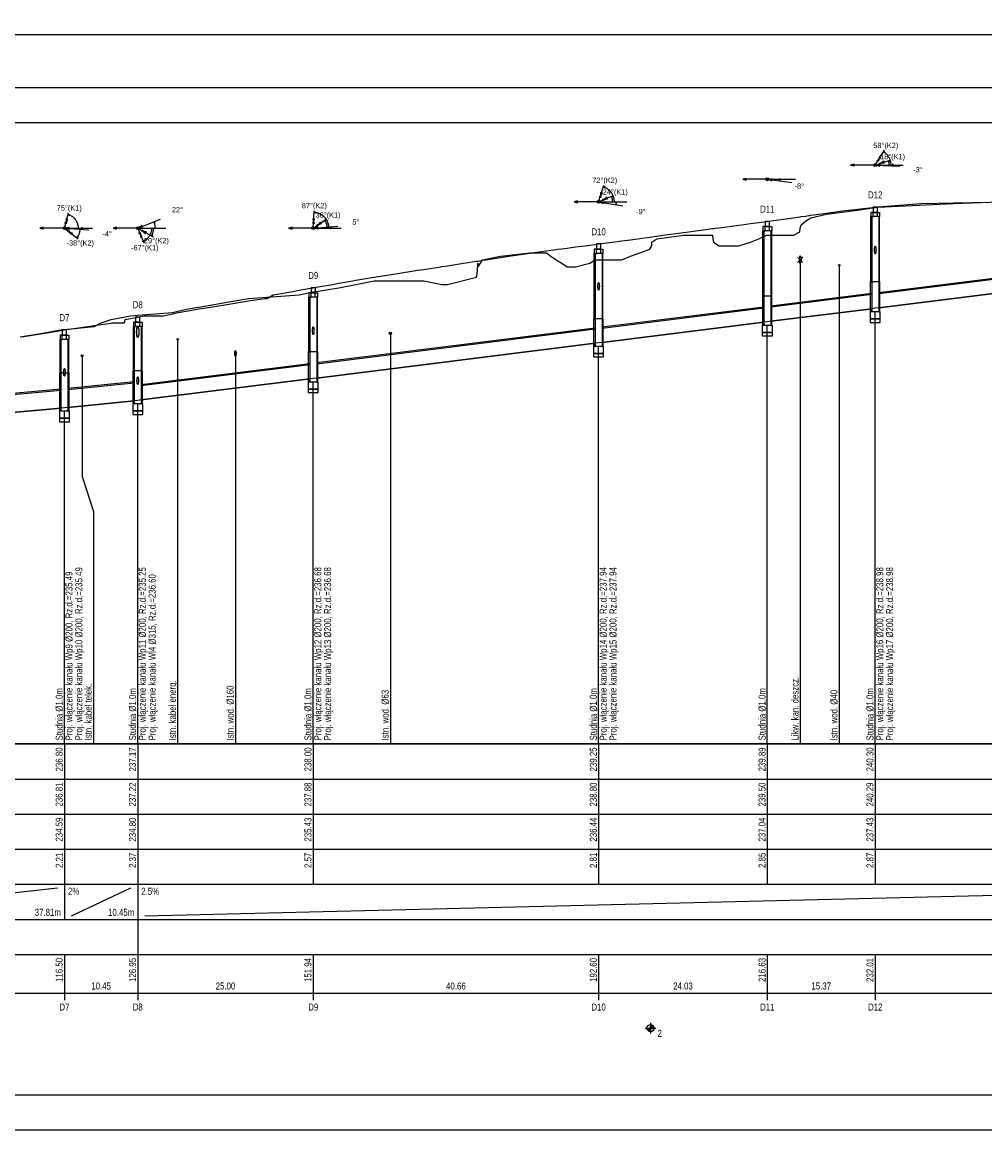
# Model space of a CAD drawing. Header units: metres. Extents: x 0 to 2625, y -705 to 306.
# Tile 10 of 34: x 594 to 869, y -10 to 306. Entities that reach past the tile are written whole.
import ezdxf
from ezdxf.enums import TextEntityAlignment as Align

# ---------------------------------------------------------------- set-up
doc = ezdxf.new("R2010")
doc.units = ezdxf.units.M
doc.header["$LTSCALE"] = 0.2
doc.layers.get('0').update_dxf_attribs({"color": 250, "linetype": 'CONTINUOUS'})
doc.layers.get('Defpoints').update_dxf_attribs({"linetype": 'CONTINUOUS'})
for name, color, linetype in [('Liczby', 7, 'CONTINUOUS'), ('Linie_opisowe', 7, 'CONTINUOUS'), ('Linie_tabeli', 7, 'CONTINUOUS'), ('Odcinki', 7, 'CONTINUOUS'), ('Opis_PZ', 7, 'CONTINUOUS'), ('Opis_uzbr_n', 7, 'CONTINUOUS'), ('Opis_wl', 7, 'CONTINUOUS'), ('Osie', 7, 'CONTINUOUS'), ('Teren_istn', 3, 'CONTINUOUS'), ('Teren_proj', 2, 'CONTINUOUS'), ('Uzbr_podz', 7, 'CONTINUOUS'), ('warstwa_nr_0', 8, 'CONTINUOUS'), ('Wezly', 7, 'CONTINUOUS'), ('Wymiary', 7, 'CONTINUOUS')]:
    doc.layers.add(name, color=color, linetype=linetype)
doc.styles.get("Standard").update_dxf_attribs({"font": 'arial.ttf'})
doc.dimstyles.new('ISO-25', dxfattribs={"dimtxt": 2.5, "dimasz": 2.5, "dimexe": 1.25, "dimexo": 0.625, "dimtad": 1, "dimdec": 4, "dimdsep": 46, "dimtxsty": 'Standard', "dimcen": 2.5, "dimadec": 0, "dimazin": 0, "dimtfac": 1, "dimtdec": 4, "dimtmove": 0, "dimatfit": 3, "dimfxl": 1, "dimtolj": 1, "dimtzin": 0, "dimarcsym": 0})

# ---------------------------------------------------------------- blocks, each defined once
blk = doc.blocks.new('*D3')
at = {"color": 0, "lineweight": -2, "transparency": 16777216}
for p, q in [((0, 287.62), (0, 303.44)), ((2625.3, 287.62), (2625.3, 303.44)), ((2.5, 302.19), (2622.8, 302.19))]:
    blk.add_line(p, q, dxfattribs=at)
at = {"color": 0, "transparency": 16777216}
for points in [[(2.5, 302.61), (2.5, 301.77), (0, 302.19)], [(2622.8, 302.61), (2622.8, 301.77), (2625.3, 302.19)]]:
    blk.add_solid(points, dxfattribs=at)
at = {"layer": 'Defpoints', "color": 0, "transparency": 16777216}
for p in [(2625.3, 302.19), (0, 287), (2625.3, 287)]:
    blk.add_point(p, dxfattribs=at)
at = {"color": 0, "transparency": 16777216, "insert": (1312.65, 304.09), "char_height": 2.5, "attachment_point": 5}
blk.add_mtext('\\A1;2625.2962', dxfattribs=at)

msp = doc.modelspace()

# ---------------------------------------------------------------- linework, layer by layer
at = {"layer": 'Liczby'}
for p, q in [((771.9226, 19), (774.9226, 19)), ((772.425, 18.9302), (774.4202, 19.0698)), ((772.4323, 18.8608), (774.4129, 19.1392)), ((772.4445, 18.7921), (774.4007, 19.2079)), ((772.4613, 18.7244), (774.3839, 19.2756)), ((772.4829, 18.658), (774.3623, 19.342)), ((772.5091, 18.5933), (774.3361, 19.4067)), ((772.5397, 18.5305), (774.3055, 19.4695)), ((772.5746, 18.4701), (774.2706, 19.5299)), ((772.6136, 18.4122), (774.2316, 19.5878)), ((772.6566, 18.3572), (774.1886, 19.6428)), ((772.7033, 18.3053), (774.1419, 19.6947)), ((772.7535, 18.2569), (774.0917, 19.7431)), ((772.8069, 18.212), (774.0383, 19.788)), ((772.8634, 18.171), (773.9818, 19.829)), ((772.9226, 18.134), (773.9226, 19.866)), ((772.9842, 18.1012), (773.861, 19.8988)), ((773.048, 18.0728), (773.7972, 19.9272)), ((773.1136, 18.0489), (773.7316, 19.9511)), ((773.1807, 18.0297), (773.6645, 19.9703)), ((773.249, 18.0152), (773.5962, 19.9848)), ((773.3181, 18.0055), (773.5271, 19.9945)), ((773.3877, 18.0006), (773.4575, 19.9994)), ((773.4226, 20.5), (773.4226, 17.5))]:
    msp.add_line(p, q, dxfattribs=at)
msp.add_circle((773.4226, 19), 1, dxfattribs=at)
at = {"layer": 'Linie_opisowe'}
for p, q in [((816.0816, 237.019), (816.0816, 100)), ((827.1816, 236.454), (827.1816, 100)), ((638.6818, 215.333), (638.6818, 100)), ((699.3018, 217), (699.3018, 100)), ((655.1418, 211.336), (655.1418, 100))]:
    msp.add_line(p, q, dxfattribs=at)
msp.add_lwpolyline([(611.4818, 210.641), (611.4818, 176.24), (614.723, 166.24), (614.723, 100)], dxfattribs=at)
at = {"layer": 'Linie_tabeli'}
for p, q in [((606.423, 100), (606.423, 90)), ((627.3177, 100), (627.3177, 90)), ((677.3108, 100), (677.3108, 90)), ((758.6216, 100), (758.6216, 90)), ((806.6897, 100), (806.6897, 90)), ((837.4387, 100), (837.4387, 90)), ((373.4226, 90), (1558.0858, 90)), ((606.423, 90), (606.423, 60)), ((627.3177, 90), (627.3177, 60)), ((677.3108, 90), (677.3108, 60)), ((758.6216, 90), (758.6216, 60)), ((806.6897, 90), (806.6897, 60)), ((837.4387, 90), (837.4387, 60)), ((373.4226, 80), (1558.0858, 80)), ((373.4226, 70), (1558.0858, 70)), ((373.4226, 60), (1558.0858, 60)), ((606.423, 60), (606.423, 50)), ((627.3177, 60), (627.3177, 50)), ((532.8044, 51), (604.423, 59)), ((608.423, 51), (625.3177, 59)), ((629.3177, 51), (956.8378, 59)), ((373.4226, 50), (1558.0858, 50)), ((627.3177, 50), (627.3177, 40)), ((373.4226, 40), (1558.0858, 40)), ((606.423, 40), (606.423, 27)), ((627.3177, 40), (627.3177, 27)), ((677.3108, 40), (677.3108, 27)), ((758.6216, 40), (758.6216, 27)), ((806.6897, 40), (806.6897, 27)), ((837.4387, 40), (837.4387, 27)), ((373.4226, 29), (1558.0858, 29))]:
    msp.add_line(p, q, dxfattribs=at)
msp.add_lwpolyline([(30, 0), (2615.2962, 0), (2615.2962, 277), (30, 277)], close=True, dxfattribs=at)
for points in [[(837.4387, 100), (837.4387, 223.1529)], [(806.6897, 100), (806.6897, 219.3093)], [(758.6216, 100), (758.6216, 213.3008)], [(677.3108, 100), (677.3108, 203.1369)], [(627.3177, 100), (627.3177, 196.9128)], [(606.423, 100), (606.423, 194.8333)]]:
    msp.add_lwpolyline(points, dxfattribs=at)
msp.add_lwpolyline([(373.4226, 100, 0.5, 0.5, 0), (1558.0858, 100, 0.5, 0.5, 0)], format="xyseb", dxfattribs=at)
at = {"layer": 'Odcinki'}
for points in [[(838.4387, 228.4029), (957.8378, 243.3278), (957.8378, 243.5278), (838.4387, 228.6029)], [(838.4387, 224.4029), (957.8378, 239.3278), (957.8378, 239.1278), (838.4387, 224.2029)], [(807.6897, 224.5593), (836.4387, 228.1529), (836.4387, 228.3529), (807.6897, 224.7593)], [(759.6216, 218.5508), (805.6897, 224.3093), (805.6897, 224.5093), (759.6216, 218.7508)], [(807.6897, 220.5593), (836.4387, 224.1529), (836.4387, 223.9529), (807.6897, 220.3593)], [(678.3108, 208.3869), (757.6216, 218.3008), (757.6216, 218.5008), (678.3108, 208.5869)], [(759.6216, 214.5508), (805.6897, 220.3093), (805.6897, 220.1093), (759.6216, 214.3508)], [(678.3108, 204.3869), (757.6216, 214.3008), (757.6216, 214.1008), (678.3108, 204.1869)], [(628.3177, 202.1378), (676.3108, 208.1369), (676.3108, 208.3369), (628.3177, 202.3378)], [(607.423, 201.0233), (626.3177, 202.9128), (626.3177, 203.1628), (607.423, 201.2733)], [(628.3177, 198.1378), (676.3108, 204.1369), (676.3108, 203.9369), (628.3177, 197.9378)], [(531.8044, 194.2077), (605.423, 200.8333), (605.423, 201.0833), (531.8044, 194.4577)], [(531.8044, 189.2077), (605.423, 195.8333), (605.423, 195.5833), (531.8044, 188.9577)], [(607.423, 196.0233), (626.3177, 197.9128), (626.3177, 197.6628), (607.423, 195.7733)]]:
    msp.add_lwpolyline(points, close=True, dxfattribs=at)
at = {"layer": 'Opis_wl'}
for centre, major_axis in [((837.4387, 240.7779), (0, -1.1)), ((837.4387, 240.7779), (0, -1.1)), ((837.4387, 240.7779), (0, -1)), ((837.4387, 240.7779), (0, -1)), ((758.6216, 230.4258), (0, -1.1)), ((758.6216, 230.4258), (0, -1.1)), ((758.6216, 230.4258), (0, -1)), ((758.6216, 230.4258), (0, -1)), ((627.3177, 217.4318), (0, -1.575)), ((627.3177, 217.4318), (0, -1.432)), ((677.3108, 217.7619), (0, -1.1)), ((677.3108, 217.7619), (0, -1.1)), ((677.3108, 217.7619), (0, -1)), ((677.3108, 217.7619), (0, -1)), ((606.423, 205.9233), (0, -1.1)), ((606.423, 205.9233), (0, -1.1)), ((606.423, 205.9233), (0, -1)), ((606.423, 205.9233), (0, -1)), ((627.3177, 203.5128), (0, -1.1)), ((627.3177, 203.5128), (0, -1))]:
    msp.add_ellipse(centre, major_axis=major_axis, ratio=0.2, dxfattribs=at)
at = {"layer": 'Osie'}
for p, q in [((837.4387, 265.0018), (845.4387, 265.0018)), ((806.6897, 260.948), (814.6897, 260.948)), ((758.6216, 254.4975), (766.6216, 254.4975)), ((606.423, 247), (614.423, 247)), ((627.3177, 247), (635.3177, 247)), ((677.3108, 247), (685.3108, 247))]:
    msp.add_line(p, q, dxfattribs=at)
at = {"layer": 'Teren_istn'}
msp.add_lwpolyline([(593.8085, 216), (599.5974, 217), (605.4468, 218), (606.423, 218.1038), (614.8556, 219), (616.8792, 220), (619.7845, 221), (625.2782, 222), (627.3177, 222.1711), (637.198, 223), (641.6516, 224), (647.4568, 225), (653.2549, 226), (658.8739, 227), (673.3257, 228), (677.3108, 228.8294), (678.1303, 229), (684.621, 230), (689.4456, 231), (694.6836, 232), (708.8126, 232), (713.9712, 231), (715.602, 231), (723.8222, 233), (724.0058, 234), (724.1398, 235), (724.2338, 237), (724.2816, 236), (725.578, 238), (730.6516, 239), (739.0375, 240), (743.782, 240), (745.0026, 239), (746.5468, 238), (748.1336, 237), (749.6513, 236), (752.0523, 236), (756.1242, 237), (757.6434, 238), (758.6216, 238), (765.2115, 238), (767.6676, 239), (770.3335, 240), (773.2182, 241), (773.7448, 242), (773.783, 243), (775.2563, 244), (782.9334, 245), (791.1161, 245), (791.2126, 244), (791.3606, 243), (792.9357, 242), (798.5651, 242), (801.8966, 243), (804.309, 244), (806.429, 245), (806.6897, 245), (814.1917, 245), (815.9426, 246), (816.076, 247), (816.3673, 248), (817.5841, 249), (819.0995, 250), (823.5232, 251), (831.5798, 252), (837.4387, 252.8918), (838.1495, 253), (859.7662, 254), (885.8348, 255)], dxfattribs=at)
at = {"layer": 'Teren_proj'}
msp.add_lwpolyline([(594.2988, 216), (599.5974, 216.881), (600.313, 217), (605.4468, 217.8393), (606.423, 217.9989), (606.43, 218), (613.0788, 219), (614.8556, 219.2572), (616.8792, 219.5502), (619.7845, 219.9708), (619.986, 220), (623.5347, 220), (623.7013, 221), (625.2782, 221.2954), (627.3177, 221.6775), (629.0388, 222), (634.6655, 222), (637.198, 222.6079), (638.8311, 223), (641.6516, 223.476), (644.7571, 224), (647.4568, 224.4353), (650.9592, 225), (653.2549, 225.3679), (657.1992, 226), (658.8739, 226.2636), (663.5521, 227), (664.1655, 227), (665.9145, 228), (671.4965, 229), (673.3257, 229.3307), (677.0281, 230), (677.3108, 230.049), (678.1303, 230.191), (682.7992, 231), (684.621, 231.3143), (688.5957, 232), (689.4456, 232.1431), (694.5354, 233), (694.6836, 233.024), (700.7214, 234), (707.1583, 235), (708.8126, 235.2557), (713.628, 236), (713.9712, 236.053), (715.602, 236.305), (720.0994, 237), (723.8222, 237.5755), (724.0058, 237.6039), (724.1398, 237.6246), (724.2338, 237.6392), (724.2816, 237.6465), (725.578, 237.847), (726.568, 238), (730.6516, 238.6312), (733.0373, 239), (739.0375, 239.9274), (739.5071, 240), (743.782, 240.5798), (745.0026, 240.7453), (746.5468, 240.9548), (746.8803, 241), (748.1336, 241.1576), (749.6513, 241.3483), (752.0523, 241.6502), (754.835, 242), (756.1242, 242.1694), (757.6434, 242.369), (758.6216, 242.4975), (762.4461, 243), (765.2115, 243.3829), (767.6676, 243.723), (769.6676, 244), (770.3335, 244.0913), (773.2182, 244.4869), (773.7448, 244.5591), (773.783, 244.5643), (775.2563, 244.7664), (776.9601, 245), (782.9334, 245.8094), (784.3397, 246), (791.1161, 246.9078), (791.2126, 246.9207), (791.3606, 246.9406), (791.8043, 247), (792.9357, 247.149), (798.5651, 247.8903), (799.3984, 248), (801.8966, 248.3248), (804.309, 248.6385), (806.429, 248.9141), (806.6897, 248.948), (807.0897, 249), (814.1917, 250), (815.9426, 250.244), (816.076, 250.2626), (816.3673, 250.3031), (817.5841, 250.4727), (819.0995, 250.6839), (821.3683, 251), (823.5232, 251.2909), (828.7767, 252), (831.5798, 252.3245), (837.4154, 253), (837.4387, 253.0018), (838.1495, 253.0559), (850.5442, 254), (859.7662, 254.1957), (885.8348, 254.7489)], dxfattribs=at)
at = {"layer": 'Uzbr_podz'}
for points in [[(815.2816, 237.219, 0.3, 0.3, 0), (816.8816, 238.819, 0.3, 0.3, 0)], [(815.2816, 238.819, 0.3, 0.3, 0), (816.8816, 237.219, 0.3, 0.3, 0)]]:
    msp.add_lwpolyline(points, format="xyseb", dxfattribs=at)
for centre, radius in [((827.1816, 236.454), 0.21), ((827.1816, 236.454), 0.2), ((638.6818, 215.333), 0.25), ((699.3018, 217), 0.3307), ((699.3018, 217), 0.315), ((611.4818, 210.641), 0.25)]:
    msp.add_circle(centre, radius, dxfattribs=at)
for centre, major_axis in [((816.0816, 238.019), (0, -1.1)), ((816.0816, 238.019), (0, -1)), ((655.1418, 211.336), (0, -0.84)), ((655.1418, 211.336), (0, -0.8))]:
    msp.add_ellipse(centre, major_axis=major_axis, ratio=0.2, dxfattribs=at)
at = {"layer": 'warstwa_nr_0'}
msp.add_lwpolyline([(0, -10), (2625.2962, -10), (2625.2962, 287), (0, 287)], close=True, dxfattribs=at)
at = {"layer": 'Wezly'}
for p, q in [((838.0387, 251.5018), (836.8387, 251.5018)), ((838.0387, 250.3018), (836.8387, 250.3018)), ((807.2897, 247.448), (806.0897, 247.448)), ((807.2897, 246.248), (806.0897, 246.248)), ((759.2216, 240.9975), (758.0216, 240.9975)), ((759.2216, 239.7975), (758.0216, 239.7975)), ((838.5587, 231.7018), (836.3187, 231.7018)), ((677.9108, 228.549), (676.7108, 228.549)), ((677.9108, 227.349), (676.7108, 227.349)), ((807.8097, 227.648), (805.5697, 227.648)), ((759.7416, 221.1975), (757.5016, 221.1975)), ((627.9177, 220.1775), (626.7177, 220.1775)), ((627.9177, 218.9775), (626.7177, 218.9775)), ((607.023, 216.4989), (605.823, 216.4989)), ((607.023, 215.2989), (605.823, 215.2989)), ((678.4308, 211.749), (676.1908, 211.749)), ((607.543, 205.6989), (605.303, 205.6989)), ((628.4377, 206.3775), (626.1977, 206.3775))]:
    msp.add_line(p, q, dxfattribs=at)
for points in [[(836.8147, 251.5018), (838.0627, 251.5018), (838.0627, 253.0018), (836.8147, 253.0018)], [(836.8387, 251.5018), (836.1887, 251.5018), (836.1887, 250.3018), (836.8387, 250.3018)], [(836.4387, 231.7018), (836.1887, 231.7018), (836.1887, 250.3018), (836.4387, 250.3018)], [(838.0387, 251.5018), (838.6887, 251.5018), (838.6887, 250.3018), (838.0387, 250.3018)], [(838.4387, 231.7018), (838.6887, 231.7018), (838.6887, 250.3018), (838.4387, 250.3018)], [(806.0897, 247.448), (805.4397, 247.448), (805.4397, 246.248), (806.0897, 246.248)], [(806.0657, 247.448), (807.3137, 247.448), (807.3137, 248.948), (806.0657, 248.948)], [(807.2897, 247.448), (807.9397, 247.448), (807.9397, 246.248), (807.2897, 246.248)], [(805.6897, 227.648), (805.4397, 227.648), (805.4397, 246.248), (805.6897, 246.248)], [(807.6897, 227.648), (807.9397, 227.648), (807.9397, 246.248), (807.6897, 246.248)], [(758.0216, 240.9975), (757.3716, 240.9975), (757.3716, 239.7975), (758.0216, 239.7975)], [(757.9976, 240.9975), (759.2456, 240.9975), (759.2456, 242.4975), (757.9976, 242.4975)], [(759.2216, 240.9975), (759.8716, 240.9975), (759.8716, 239.7975), (759.2216, 239.7975)], [(757.6216, 221.1975), (757.3716, 221.1975), (757.3716, 239.7975), (757.6216, 239.7975)], [(759.6216, 221.1975), (759.8716, 221.1975), (759.8716, 239.7975), (759.6216, 239.7975)], [(836.4387, 223.1529), (836.1187, 223.1529), (836.1187, 231.7018), (836.4387, 231.7018)], [(838.4387, 223.1529), (838.7587, 223.1529), (838.7587, 231.7018), (838.4387, 231.7018)], [(676.7108, 228.549), (676.0608, 228.549), (676.0608, 227.349), (676.7108, 227.349)], [(676.3108, 211.749), (676.0608, 211.749), (676.0608, 227.349), (676.3108, 227.349)], [(676.6868, 228.549), (677.9348, 228.549), (677.9348, 230.049), (676.6868, 230.049)], [(677.9108, 228.549), (678.5608, 228.549), (678.5608, 227.349), (677.9108, 227.349)], [(678.3108, 211.749), (678.5608, 211.749), (678.5608, 227.349), (678.3108, 227.349)], [(805.6897, 219.3093), (805.3697, 219.3093), (805.3697, 227.648), (805.6897, 227.648)], [(807.6897, 219.3093), (808.0097, 219.3093), (808.0097, 227.648), (807.6897, 227.648)], [(837.4387, 223.1529), (836.4387, 223.1529), (836.4387, 224.1529), (837.4387, 224.2779), (838.4387, 224.4029), (838.4387, 223.1529)], [(626.6937, 220.1775), (627.9417, 220.1775), (627.9417, 221.6775), (626.6937, 221.6775)], [(757.6216, 213.3008), (757.3016, 213.3008), (757.3016, 221.1975), (757.6216, 221.1975)], [(759.6216, 213.3008), (759.9416, 213.3008), (759.9416, 221.1975), (759.6216, 221.1975)], [(835.9987, 221.1529), (838.8787, 221.1529), (838.8787, 223.1529), (835.9987, 223.1529)], [(835.9987, 220.1529), (838.8787, 220.1529), (838.8787, 221.1529), (835.9987, 221.1529)], [(605.799, 216.4989), (607.047, 216.4989), (607.047, 217.9989), (605.799, 217.9989)], [(626.7177, 220.1775), (626.0677, 220.1775), (626.0677, 218.9775), (626.7177, 218.9775)], [(626.3177, 206.3775), (626.0677, 206.3775), (626.0677, 218.9775), (626.3177, 218.9775)], [(627.9177, 220.1775), (628.5677, 220.1775), (628.5677, 218.9775), (627.9177, 218.9775)], [(628.3177, 206.3775), (628.5677, 206.3775), (628.5677, 218.9775), (628.3177, 218.9775)], [(805.2497, 217.3093), (808.1297, 217.3093), (808.1297, 219.3093), (805.2497, 219.3093)], [(806.6897, 219.3093), (805.6897, 219.3093), (805.6897, 220.3093), (806.6897, 220.4343), (807.6897, 220.5593), (807.6897, 219.3093)], [(605.823, 216.4989), (605.173, 216.4989), (605.173, 215.2989), (605.823, 215.2989)], [(605.423, 205.6989), (605.173, 205.6989), (605.173, 215.2989), (605.423, 215.2989)], [(607.023, 216.4989), (607.673, 216.4989), (607.673, 215.2989), (607.023, 215.2989)], [(607.423, 205.6989), (607.673, 205.6989), (607.673, 215.2989), (607.423, 215.2989)], [(805.2497, 216.3093), (808.1297, 216.3093), (808.1297, 217.3093), (805.2497, 217.3093)], [(676.3108, 203.1369), (675.9908, 203.1369), (675.9908, 211.749), (676.3108, 211.749)], [(678.3108, 203.1369), (678.6308, 203.1369), (678.6308, 211.749), (678.3108, 211.749)], [(757.1816, 211.3008), (760.0616, 211.3008), (760.0616, 213.3008), (757.1816, 213.3008)], [(758.6216, 213.3008), (757.6216, 213.3008), (757.6216, 214.3008), (758.6216, 214.4258), (759.6216, 214.5508), (759.6216, 213.3008)], [(757.1816, 210.3008), (760.0616, 210.3008), (760.0616, 211.3008), (757.1816, 211.3008)], [(605.423, 194.8333), (605.103, 194.8333), (605.103, 205.6989), (605.423, 205.6989)], [(607.423, 194.8333), (607.743, 194.8333), (607.743, 205.6989), (607.423, 205.6989)], [(626.3177, 196.9128), (625.9977, 196.9128), (625.9977, 206.3775), (626.3177, 206.3775)], [(628.3177, 196.9128), (628.6377, 196.9128), (628.6377, 206.3775), (628.3177, 206.3775)], [(675.8708, 201.1369), (678.7508, 201.1369), (678.7508, 203.1369), (675.8708, 203.1369)], [(677.3108, 203.1369), (676.3108, 203.1369), (676.3108, 204.1369), (677.3108, 204.2619), (678.3108, 204.3869), (678.3108, 203.1369)], [(675.8708, 200.1369), (678.7508, 200.1369), (678.7508, 201.1369), (675.8708, 201.1369)], [(606.423, 194.8333), (605.423, 194.8333), (605.423, 195.8333), (606.423, 195.9233), (607.423, 196.0233), (607.423, 194.8333)], [(625.8777, 194.9128), (628.7577, 194.9128), (628.7577, 196.9128), (625.8777, 196.9128)], [(627.3177, 196.9128), (626.3177, 196.9128), (626.3177, 197.9128), (627.3177, 198.0128), (628.3177, 198.1378), (628.3177, 196.9128)], [(604.983, 192.8333), (607.863, 192.8333), (607.863, 194.8333), (604.983, 194.8333)], [(604.983, 191.8333), (607.863, 191.8333), (607.863, 192.8333), (604.983, 192.8333)], [(625.8777, 193.9128), (628.7577, 193.9128), (628.7577, 194.9128), (625.8777, 194.9128)]]:
    msp.add_lwpolyline(points, close=True, dxfattribs=at)
at = {"layer": 'Wymiary'}
for p, q in [((837.4387, 265.0018), (840.0786, 269.2481)), ((837.4387, 265.0018), (841.7081, 266.4238)), ((837.4387, 265.0018), (830.4387, 265.0018)), ((837.4387, 265.0018), (844.431, 264.6724)), ((758.6216, 254.4975), (760.1587, 259.2554)), ((806.6897, 260.948), (799.6897, 260.948)), ((806.6897, 260.948), (813.6294, 260.0312)), ((758.6216, 254.4975), (762.7384, 256.3147)), ((758.6216, 254.4975), (751.6216, 254.4975)), ((758.6216, 254.4975), (765.5265, 253.3478)), ((606.423, 247), (607.6187, 251.3382)), ((627.3177, 247), (633.8107, 249.6155)), ((677.3108, 247), (677.5954, 251.9919)), ((677.3108, 247), (680.9711, 249.6177)), ((606.423, 247), (599.423, 247)), ((606.423, 247), (610.3853, 243.9504)), ((606.423, 247), (613.4063, 246.5163)), ((627.3177, 247), (620.3177, 247)), ((627.3177, 247), (629.0664, 242.8537)), ((627.3177, 247), (631.6763, 244.55)), ((677.3108, 247), (670.3108, 247)), ((677.3108, 247), (684.2863, 247.5855))]:
    msp.add_line(p, q, dxfattribs=at)
for points in [[(841.9387, 265.0018), (841.9329, 265.23), (841.9156, 265.4576), (841.8867, 265.684), (841.8464, 265.9086), (841.7948, 266.131), (841.7319, 266.3504), (841.658, 266.5664), (841.5732, 266.7783), (841.4778, 266.9857), (841.372, 267.1879), (841.2561, 267.3846), (841.1304, 267.5751), (840.9951, 267.7589), (840.8508, 267.9357), (840.6976, 268.105), (840.5361, 268.2662), (840.3665, 268.4191), (840.1895, 268.5631), (840.0054, 268.698), (839.8146, 268.8234)], [(841.4387, 265.0018), (841.4367, 265.1304), (841.4305, 265.2588), (841.4201, 265.387), (841.4057, 265.5148), (841.3872, 265.6421), (841.3645, 265.7687), (841.3378, 265.8945), (841.3071, 266.0193), (841.2724, 266.1432), (841.2337, 266.2658)], [(810.1596, 260.4896), (810.1653, 260.5352), (810.1704, 260.5809), (810.175, 260.6267), (810.1789, 260.6725), (810.1822, 260.7183), (810.1849, 260.7642), (810.187, 260.8101), (810.1885, 260.8561), (810.1894, 260.902), (810.1897, 260.948)], [(763.1216, 254.4975), (763.1127, 254.7804), (763.086, 255.0623), (763.0417, 255.3418), (762.9798, 255.6181), (762.9008, 255.8899), (762.8048, 256.1562), (762.6922, 256.4159), (762.5635, 256.668), (762.4192, 256.9116), (762.26, 257.1456), (762.0863, 257.3691), (761.8989, 257.5813), (761.6985, 257.7812), (761.4859, 257.9682), (761.2621, 258.1414), (761.0277, 258.3002), (760.7839, 258.444), (760.5315, 258.5721), (760.2715, 258.6841), (760.005, 258.7796)], [(762.6216, 254.4975), (762.6181, 254.6637), (762.6078, 254.8297), (762.5905, 254.9951), (762.5664, 255.1596), (762.5355, 255.3229), (762.4978, 255.4849), (762.4534, 255.6451), (762.4024, 255.8034), (762.3449, 255.9593), (762.2809, 256.1128)], [(763.5537, 253.6763), (763.5666, 253.7578), (763.5781, 253.8395), (763.5883, 253.9213), (763.5971, 254.0034), (763.6046, 254.0855), (763.6107, 254.1678), (763.6155, 254.2501), (763.6189, 254.3326), (763.6209, 254.415), (763.6216, 254.4975)], [(610.423, 247), (610.4145, 247.2602), (610.3891, 247.5193), (610.347, 247.7762), (610.2882, 248.0297), (610.213, 248.279), (610.1218, 248.5228), (610.0149, 248.7602), (609.8928, 248.9901), (609.756, 249.2116), (609.6051, 249.4237), (609.4407, 249.6255), (609.2635, 249.8163), (609.0743, 249.9951), (608.8739, 250.1612), (608.6631, 250.3139), (608.4428, 250.4526), (608.2139, 250.5767), (607.9775, 250.6856), (607.7344, 250.7789), (607.4859, 250.8562)], [(681.8108, 247), (681.7979, 247.3403), (681.7593, 247.6786), (681.6953, 248.0131), (681.6061, 248.3417), (681.4924, 248.6627), (681.3546, 248.9742), (681.1938, 249.2743), (681.0107, 249.5614), (680.8064, 249.8339), (680.5821, 250.0901), (680.339, 250.3286), (680.0787, 250.5481), (679.8024, 250.7472), (679.5119, 250.9249), (679.2088, 251.0801), (678.8949, 251.212), (678.5718, 251.3197), (678.2415, 251.4027), (677.9059, 251.4605), (677.5669, 251.4927)], [(609.9891, 244.2554), (610.0772, 244.3738), (610.1613, 244.495), (610.2414, 244.619), (610.3175, 244.7454), (610.3893, 244.8744), (610.4569, 245.0056), (610.5201, 245.1389), (610.5789, 245.2743), (610.6333, 245.4115), (610.6831, 245.5504), (610.7284, 245.6909), (610.769, 245.8328), (610.8049, 245.9759), (610.8361, 246.1202), (610.8626, 246.2653), (610.8843, 246.4113), (610.9012, 246.5579), (610.9133, 246.705), (610.9206, 246.8524), (610.923, 247)], [(628.8721, 243.3144), (629.0852, 243.4117), (629.2923, 243.5214), (629.4926, 243.6429), (629.6854, 243.776), (629.8701, 243.9202), (630.046, 244.0749), (630.2126, 244.2397), (630.3693, 244.4139), (630.5154, 244.5971), (630.6507, 244.7884), (630.7744, 244.9873), (630.8863, 245.1932), (630.986, 245.4052), (631.0731, 245.6228), (631.1473, 245.845), (631.2083, 246.0712), (631.256, 246.3006), (631.2902, 246.5324), (631.3108, 246.7658), (631.3177, 247)], [(631.2404, 244.795), (631.3481, 244.9987), (631.4453, 245.2076), (631.5316, 245.4213), (631.6069, 245.639), (631.671, 245.8604), (631.7236, 246.0847), (631.7647, 246.3114), (631.7941, 246.5399), (631.8118, 246.7697), (631.8177, 247)], [(632.3177, 247), (632.314, 247.1914), (632.303, 247.3826), (632.2847, 247.5731), (632.2591, 247.7629), (632.2263, 247.9515), (632.1863, 248.1387), (632.1391, 248.3243), (632.0849, 248.5079), (632.0237, 248.6893), (631.9555, 248.8682)], [(681.3108, 247), (681.3089, 247.1241), (681.3031, 247.2482), (681.2935, 247.372), (681.28, 247.4954), (681.2627, 247.6183), (681.2416, 247.7407), (681.2167, 247.8623), (681.1881, 247.9831), (681.1557, 248.103), (681.1196, 248.2218), (681.0799, 248.3394), (681.0365, 248.4558), (680.9895, 248.5707), (680.939, 248.6841), (680.885, 248.7959), (680.8275, 248.906), (680.7667, 249.0142), (680.7025, 249.1205), (680.635, 249.2247), (680.5644, 249.3268)]]:
    msp.add_lwpolyline(points, dxfattribs=at)
for points in [[(839.8146, 268.8234), (840.1565, 268.4585), (840.2931, 268.6783)], [(830.4387, 265.0018), (831.4047, 264.743), (831.4047, 265.2606)], [(838.3363, 266.4455), (839.0661, 267.1292), (838.6265, 267.4025)], [(839.0516, 265.539), (840.0498, 265.5987), (839.8862, 266.0898)], [(841.2337, 266.2658), (841.2636, 265.7667), (841.5091, 265.8485)], [(842.4332, 264.7665), (842.5852, 265.2429), (842.3267, 265.255)], [(837.8383, 264.983), (838.791, 264.679), (838.8153, 265.196)], [(799.6897, 260.948), (800.6557, 260.6892), (800.6557, 261.2068)], [(807.0863, 260.8956), (808.01, 260.5125), (808.0778, 261.0257)], [(810.1596, 260.4896), (810.3511, 260.9515), (810.0946, 260.9854)], [(759.1442, 256.1152), (759.6874, 256.9548), (759.1949, 257.1139)], [(760.005, 258.7796), (760.4248, 258.508), (760.5044, 258.7543)], [(760.1768, 255.184), (761.165, 255.3373), (760.956, 255.8109)], [(762.2809, 256.1128), (762.3576, 255.6187), (762.5944, 255.7232)], [(751.6216, 254.4975), (752.5875, 254.2387), (752.5875, 254.7563)], [(759.0162, 254.4318), (759.9265, 254.0179), (760.0115, 254.5285)], [(763.5537, 253.6763), (763.7607, 254.1315), (763.5054, 254.174)], [(606.8747, 248.6389), (607.3809, 249.5013), (606.8819, 249.6389)], [(607.4859, 250.8562), (607.9171, 250.6031), (607.9859, 250.8526)], [(677.4076, 248.6972), (677.7209, 249.6469), (677.2041, 249.6763)], [(677.5669, 251.4927), (678.0418, 251.336), (678.0565, 251.5944)], [(599.423, 247), (600.3889, 246.7412), (600.3889, 247.2588)], [(606.822, 246.9724), (607.7678, 246.6474), (607.8035, 247.1638)], [(611.411, 246.6545), (611.5735, 247.1274), (611.3153, 247.1453)], [(620.3177, 247), (621.2836, 246.7412), (621.2836, 247.2588)], [(627.6887, 247.1495), (628.6814, 247.2703), (628.488, 247.7504)], [(631.9555, 248.8682), (632.0159, 248.3719), (632.256, 248.4686)], [(670.3108, 247), (671.2767, 246.7412), (671.2767, 247.2588)], [(677.7094, 247.0335), (678.6936, 246.8563), (678.6503, 247.3722)], [(678.6936, 247.9889), (679.6298, 248.3403), (679.3287, 248.7613)], [(680.5644, 249.3268), (680.7401, 248.8587), (680.9506, 249.0093)], [(682.2933, 247.4182), (682.2047, 246.9261), (682.4626, 246.9477)], [(607.7702, 245.9631), (608.3778, 245.1689), (608.6935, 245.5791)], [(609.9891, 244.2554), (610.3862, 244.5592), (610.1811, 244.717)], [(627.9783, 245.4336), (628.1152, 244.443), (628.5921, 244.6442)], [(628.7996, 246.167), (629.5148, 245.4681), (629.7684, 245.9193)], [(628.8721, 243.3144), (629.3674, 243.3828), (629.2668, 243.6213)], [(631.2404, 244.795), (631.5899, 245.1526), (631.3643, 245.2794)]]:
    msp.add_lwpolyline(points, close=True, dxfattribs=at)
for centre, radius in [((837.4387, 265.0018), 0.4), ((838.2307, 266.2757), 0.2), ((838.8619, 265.4758), 0.2), ((806.6897, 260.948), 0.4), ((759.0827, 255.9249), 0.2), ((758.6216, 254.4975), 0.4), ((759.9938, 255.1033), 0.2), ((606.423, 247), 0.4), ((606.8216, 248.4461), 0.2), ((607.6117, 246.0851), 0.2), ((627.3177, 247), 0.4), ((628.6252, 246.265), 0.2), ((677.3108, 247), 0.4), ((677.3962, 248.4976), 0.2), ((678.5309, 247.8726), 0.2), ((627.9006, 245.6179), 0.2)]:
    msp.add_circle(centre, radius, dxfattribs=at)

# ---------------------------------------------------------------- texts
at = {"layer": 'Liczby', "width": 0.8}
for s, height, p in [('58%%D(K2)', 1.5, (840.4482, 269.8425)), ('18%%D(K1)', 1.5, (842.3723, 266.6451)), ('-3%%D', 1.5, (849.6252, 262.9278)), ('72%%D(K2)', 1.5, (760.3739, 259.9215)), ('-8%%D', 1.5, (815.8105, 258.2431)), ('24%%D(K1)', 1.5, (763.3787, 256.5974)), ('D12', 2, (837.4387, 255.5018)), ('75%%D(K1)', 1.5, (607.8047, 252.0131)), ('22%%D', 1.5, (638.6341, 251.5584)), ('87%%D(K2)', 1.5, (677.6352, 252.6908)), ('D11', 2, (806.6897, 251.448)), ('36%%D(K1)', 1.5, (681.5405, 250.0249)), ('5%%D', 1.5, (689.4681, 248.0204)), ('-9%%D', 1.5, (770.6559, 250.9938)), ('D10', 2, (758.6216, 244.9975)), ('-38%%D(K2)', 1.5, (610.94, 242.0235)), ('-4%%D', 1.5, (618.5938, 244.657)), ('-29%%D(K2)', 1.5, (632.2865, 242.707)), ('-67%%D(K1)', 1.5, (629.3384, 240.7087)), ('D9', 2, (677.3108, 232.549)), ('D8', 2, (627.3177, 224.1775)), ('D7', 2, (606.423, 220.4989)), ('10.45', 2, (616.8703, 30)), ('25.00', 2, (652.3142, 30)), ('40.66', 2, (717.9662, 30)), ('24.03', 2, (782.6557, 30)), ('15.37', 2, (822.0642, 30)), ('D7', 2, (606.423, 24)), ('D8', 2, (627.3177, 24)), ('D9', 2, (677.3108, 24)), ('D10', 2, (758.6216, 24)), ('D11', 2, (806.6897, 24)), ('D12', 2, (837.4387, 24))]:
    msp.add_text(s, height=height, dxfattribs=at).set_placement(p, align=Align.CENTER)
for s, p in [('236.80', (605.923, 99)), ('237.17', (626.8177, 99)), ('238.00', (676.8108, 99)), ('239.25', (758.1216, 99)), ('239.89', (806.1897, 99)), ('240.30', (836.9387, 99)), ('236.81', (605.923, 89)), ('237.22', (626.8177, 89)), ('237.88', (676.8108, 89)), ('238.80', (758.1216, 89)), ('239.50', (806.1897, 89)), ('240.29', (836.9387, 89)), ('234.59', (605.923, 79)), ('234.80', (626.8177, 79)), ('235.43', (676.8108, 79)), ('236.44', (758.1216, 79)), ('237.04', (806.1897, 79)), ('237.43', (836.9387, 79)), ('2.21', (605.923, 69)), ('2.37', (626.8177, 69)), ('2.57', (676.8108, 69)), ('2.81', (758.1216, 69)), ('2.85', (806.1897, 69)), ('2.87', (836.9387, 69)), ('116.50', (605.923, 39)), ('126.95', (626.8177, 39)), ('151.94', (676.8108, 39)), ('192.60', (758.1216, 39)), ('216.63', (806.1897, 39)), ('232.01', (836.9387, 39))]:
    msp.add_text(s, height=2, rotation=90, dxfattribs=at).set_placement(p, align=Align.RIGHT)
for s, p in [('2%', (607.423, 57)), ('2.5%', (628.3177, 57)), ('2', (775.4226, 16.5))]:
    msp.add_text(s, height=2, dxfattribs=at).set_placement(p)
for s, p in [('37.81m', (605.423, 51)), ('10.45m', (626.3177, 51))]:
    msp.add_text(s, height=2, dxfattribs=at).set_placement(p, align=Align.RIGHT)
at = {"layer": 'Opis_PZ', "width": 0.8}
for p in [(605.923, 101), (626.8177, 101), (676.8108, 101), (758.1216, 101), (806.1897, 101), (836.9387, 101)]:
    msp.add_text('Studnia %%C1.0m', height=2, rotation=90, dxfattribs=at).set_placement(p)
at = {"layer": 'Opis_uzbr_n', "width": 0.8}
for s, p in [('Istn. kabel telek.', (614.223, 101)), ('Istn. kabel energ.', (638.1818, 101)), ('Likw. kan. deszcz.', (815.5816, 101)), ('Istn. wod. %%C160', (654.6418, 101)), ('Istn. wod. %%C63', (698.8018, 101)), ('Istn. wod. %%C40', (826.6816, 101))]:
    msp.add_text(s, height=2, rotation=90, dxfattribs=at).set_placement(p)
at = {"layer": 'Opis_wl', "width": 0.8}
for s, p in [('Proj. włączenie kanału Wp9 %%C200, Rz.d.=235.49', (608.723, 101)), ('Proj. włączenie kanału Wp10 %%C200, Rz.d.=235.49', (611.523, 101)), ('Proj. włączenie kanału Wp11 %%C200, Rz.d.=235.25', (629.6177, 101)), ('Proj. włączenie kanału Wl4 %%C315, Rz.d.=236.60', (632.4177, 101)), ('Proj. włączenie kanału Wp12 %%C200, Rz.d.=236.68', (679.6108, 101)), ('Proj. włączenie kanału Wp13 %%C200, Rz.d.=236.68', (682.4108, 101)), ('Proj. włączenie kanału Wp14 %%C200, Rz.d.=237.94', (760.9216, 101)), ('Proj. włączenie kanału Wp15 %%C200, Rz.d.=237.94', (763.7216, 101)), ('Proj. włączenie kanału Wp16 %%C200, Rz.d.=238.98', (839.7387, 101)), ('Proj. włączenie kanału Wp17 %%C200, Rz.d.=238.98', (842.5387, 101))]:
    msp.add_text(s, height=2, rotation=90, dxfattribs=at).set_placement(p)

# ---------------------------------------------------------------- dimensions: what is measured, and where the dimension line sits
dim = msp.add_linear_dim(base=(2625.2962, 302.18872), p1=(0, 287), p2=(2625.2962, 287), dimstyle='ISO-25')
dim.commit()
dim.dimension.update_dxf_attribs({"geometry": '*D3', "text_midpoint": (1312.6481, 304.09015)})

doc.saveas('drawing.dxf')
